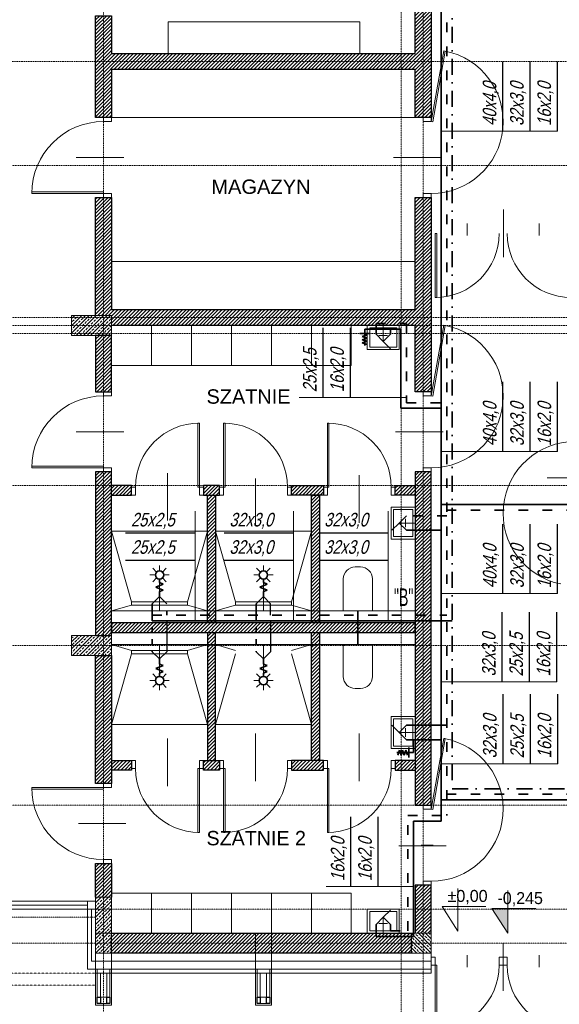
# Model space of a CAD drawing. Header units: millimetres. Extents: x 49908 to 79848, y -11883 to -3092.
# Tile 7 of 222: x 52585 to 53261, y -6676 to -5444. Entities that reach past the tile are written whole.
import ezdxf
from ezdxf.enums import TextEntityAlignment as Align

# ---------------------------------------------------------------- set-up
doc = ezdxf.new("R2010")
doc.units = ezdxf.units.MM
for name, pattern in [('0.5_0.5', [10, 5, -5]), ('ACAD_ISO03W100', [30, 12, -18]), ('AUSGEZOGEN', [0]), ('DASHDOT', [1, 0.5, -0.25, 0, -0.25]), ('DASHED', [19.05, 12.7, -6.35])]:
    doc.linetypes.add(name, pattern=pattern)
doc.layers.get('0').update_dxf_attribs({"color": 9, "lineweight": 9})
for name, color, linetype, lineweight in [('A opis', 9, 'Continuous', 13), ('A stolarka', 9, 'Continuous', 9), ('A wyp ruchome', 9, 'Continuous', 9), ('A_CIENKA', 9, 'Continuous', 9), ('A_HATCH', 9, 'Continuous', 9), ('A_IZOLACJA', 9, 'ZIGZAG', 9), ('A_KONSTRUKCJA', 9, 'Continuous', 25), ('A_MUROWANE', 9, 'Continuous', 25), ('A_OSIE', 9, 'DASHDOT', 9), ('A_PRZERYW', 9, 'DASHED', 9), ('A_WIDOK', 9, 'Continuous', 9), ('S_Woda', 4, 'Continuous', 35), ('\x9dciany', 9, 'Continuous', 9)]:
    doc.layers.add(name, color=color, linetype=linetype, lineweight=lineweight)
doc.layers.add('A_WYMIAR', color=9, linetype='Continuous', lineweight=5, transparency=0.2)
for name, color, linetype in [('S_CO', 4, 'Continuous'), ('S_Opis', 2, 'Continuous'), ('S_Opis - woda', 2, 'Continuous')]:
    doc.layers.add(name, color=color, linetype=linetype)
doc.styles.add('Arial CE', font='arial.ttf')
doc.styles.add('ROMANS', font='romanpl.shx', dxfattribs={"bigfont": 'romanbigpl.shx'})
doc.linetypes.add('ZIGZAG', pattern='A,0.00254,-5.08,[131,ltypeshp.shx,S=5.08,R=0,X=-5.08,Y=0],-10.16,[131,ltypeshp.shx,S=5.08,R=180,X=5.08,Y=0],-5.08', length=20.32254)
pattern_1 = [(45, (0, -25), (-4.49012806, 4.49012806), []), (45, (4.49, -25), (-4.49012806, 4.49012806), [3.175, -1.5875])]

msp = doc.modelspace()

# ---------------------------------------------------------------- hatches: boundary and pattern name
at = {"lineweight": 5, "ltscale": 0.25}
h = msp.add_hatch(dxfattribs=at)
h.set_pattern_fill('ANSI33', color=256, angle=90, style=0)
h.set_pattern_definition(pattern_1)
h.paths.add_polyline_path([(52700.5, -5839.1), (52650.5, -5839.1), (52650.5, -5814.1), (52700.5, -5814.1)])
h = msp.add_hatch(dxfattribs=at)
h.set_pattern_fill('ANSI33', color=256, angle=90, style=0)
h.set_pattern_definition(pattern_1)
h.paths.add_polyline_path([(52700.5, -6239.1), (52650.5, -6239.1), (52650.5, -6214.1), (52700.5, -6214.1)])
h = msp.add_hatch(dxfattribs=at)
h.set_pattern_fill('ANSI33', color=256, style=0)
h.set_pattern_definition([(45, (52680.4694, -6566.6265), (-4.4901, 4.4901), []), (45, (52684.9595, -6566.6265), (-4.4901, 4.4901), [3.175, -1.5875])])
h.paths.add_polyline_path([(52680.5, -6541.6), (52680.5, -6611.6), (52700.5, -6611.6), (52700.5, -6541.6)])
h = msp.add_hatch(dxfattribs=at)
h.set_pattern_fill('ANSI33', color=256, angle=90, style=0)
h.set_pattern_definition([(135, (53100.4694, -6611.6265), (-4.4901, -4.4901), []), (135, (53100.4694, -6607.1363), (-4.4901, -4.4901), [3.175, -1.5875])])
h.paths.add_polyline_path([(53075.5, -6611.6), (53100.5, -6611.6), (53100.5, -6586.6), (53075.5, -6586.6)])
at = {"layer": 'A_CIENKA', "transparency": 33554687}
h = msp.add_hatch(color=256, dxfattribs=at)
h.dxf.hatch_style = 1
h.paths.add_polyline_path([(53196.4, -6555.8), (53176.4, -6555.8), (53196.4, -6586.6)])
at = {"layer": 'A_HATCH', "transparency": 33554687}
h = msp.add_hatch(dxfattribs=at)
h.set_pattern_fill('ANSI31', color=256, angle=-2e-14)
h.paths.add_polyline_path([(53100.5, -6009.7), (53080.5, -6009.7), (53080.5, -6426.6), (53100.5, -6426.6)])
h.paths.add_polyline_path([(53100.5, -5426.6), (53080.5, -5426.6), (53080.5, -5486.6), (52700.5, -5486.6), (52700.5, -5439.1), (52680.5, -5439.1), (52680.5, -5566.6), (52700.5, -5566.6), (52700.5, -5506.6), (53080.5, -5506.6), (53080.5, -5566.6), (53100.5, -5566.6)])
h.paths.add_polyline_path([(53100.5, -4926.6), (53043, -4926.6), (53043, -4946.6), (53080.5, -4946.6), (53080.5, -5326.6), (53100.5, -5326.6)])
h.paths.add_polyline_path([(52943, -4926.6), (52838, -4926.6), (52838, -4946.6), (52943, -4946.6)])
h.paths.add_polyline_path([(53695.5, -5826.6), (53555.5, -5826.6), (53555.5, -5846.6), (53670.5, -5846.6), (53670.5, -6026.6), (53690.5, -6026.6), (53690.5, -5846.6), (53695.5, -5846.6)])
h.paths.add_polyline_path([(53690.5, -6026.6), (53670.5, -6026.6), (53670.5, -6126.6), (53690.5, -6126.6)])
h.paths.add_polyline_path([(53690.5, -6126.6), (53670.5, -6126.6), (53670.5, -6181.6), (53690.5, -6181.6)])
h.paths.add_polyline_path([(53940.5, -5826.6), (53790.5, -5826.6), (53790.5, -5846.6), (53940.5, -5846.6)])
h.paths.add_polyline_path([(53940.5, -5826.6), (53940.5, -5846.6)], flags=17)
h.paths.add_polyline_path([(53790.5, -5826.6), (53785.5, -5826.6), (53785.5, -5846.6), (53790.5, -5846.6)])
h.paths.add_polyline_path([(53325.5, -5826.6), (53325.5, -5846.6), (53465.5, -5846.6), (53465.5, -5826.6)])
h.paths.add_polyline_path([(53300.5, -5851.6), (53280.5, -5851.6), (53280.5, -5966.6), (53290.5, -5966.6), (53300.5, -5966.6)])
h.paths.add_polyline_path([(53300.5, -5439.1), (53280.5, -5439.1), (53280.5, -5813.6), (53300.5, -5813.6)])
h.paths.add_polyline_path([(53280.5, -5014.1), (53300.5, -5014.1), (53300.5, -4926.6), (53280.5, -4926.6)])
h.paths.add_polyline_path([(53300.5, -5039.1), (53280.5, -5039.1), (53280.5, -5414.1), (53300.5, -5414.1)])
h.paths.add_polyline_path([(52700.5, -5839.1), (52680.5, -5839.1), (52680.5, -5909.7), (52700.5, -5909.7)])
h.paths.add_polyline_path([(52700.5, -5814.1), (52700.5, -5826.6), (53080.5, -5826.6), (53080.5, -5909.7), (53100.5, -5909.7), (53100.5, -5666.6), (53080.5, -5666.6), (53080.5, -5806.6), (52700.5, -5806.6), (52700.5, -5666.6), (52680.5, -5666.6), (52680.5, -5814.1)])
h.paths.add_polyline_path([(52680.5, -5014.1), (52700.5, -5014.1), (52700.5, -4946.6), (52738, -4946.6), (52738, -4926.6), (52680.5, -4926.6)])
h.paths.add_polyline_path([(52700.5, -5039.1), (52680.5, -5039.1), (52680.5, -5314.1), (52700.5, -5314.1)])
h = msp.add_hatch(dxfattribs=at)
h.set_pattern_fill('ANSI31', color=256, angle=-2e-14)
h.paths.add_polyline_path([(53465.5, -5846.6), (53450.5, -5846.6), (53450.5, -6126.6), (53300.5, -6126.6), (53300.5, -6138.6), (53490.5, -6138.6), (53490.5, -6126.6), (53465.5, -6126.6)])
h.paths.add_polyline_path([(53490.5, -6314.6), (53300.5, -6314.6), (53300.5, -6326.6), (53490.5, -6326.6)])
h.paths.add_polyline_path([(53490.5, -6138.6), (53480.5, -6138.6), (53480.5, -6226.6), (53490.5, -6226.6)])
h.paths.add_polyline_path([(53670.5, -6126.6), (53580.5, -6126.6), (53580.5, -6138.6), (53670.5, -6138.6)])
h.paths.add_polyline_path([(53545.5, -6438.6), (53555.5, -6438.6), (53565.5, -6438.6), (53565.5, -6426.6), (53533.5, -6426.6), (53533.5, -6586.6), (53545.5, -6586.6)])
h.paths.add_polyline_path([(53433.5, -6426.6), (53425.5, -6426.6), (53425.5, -6586.6), (53431.5, -6586.6), (53431.5, -6438.6), (53433.5, -6438.6)])
h.paths.add_polyline_path([(54000.5, -6426.6), (53785.5, -6426.6), (53785.5, -6438.6), (54000.5, -6438.6)])
h.paths.add_polyline_path([(52725.5, -6370.6), (52700.5, -6370.6), (52700.5, -6382.6), (52725.5, -6382.6)])
h.paths.add_polyline_path([(52835.5, -6370.6), (52830.5, -6370.6), (52820.5, -6370.6), (52815.5, -6370.6), (52815.5, -6382.6), (52835.5, -6382.6)])
h.paths.add_polyline_path([(52965.5, -6370.6), (52925.5, -6370.6), (52925.5, -6382.6), (52965.5, -6382.6)])
h.paths.add_polyline_path([(53080.5, -6370.6), (53055.5, -6370.6), (53055.5, -6382.6), (53080.5, -6382.6)])
h.paths.add_polyline_path([(52960.5, -6225.6), (52950.5, -6225.6), (52950.5, -6370.6), (52960.5, -6370.6)])
h.paths.add_polyline_path([(53080.5, -6198.6), (52700.5, -6198.6), (52700.5, -6210.6), (53080.5, -6210.6)])
h.paths.add_polyline_path([(52960.5, -6210.6), (52950.5, -6210.6), (52950.5, -6225.6), (52960.5, -6225.6)])
h.paths.add_polyline_path([(52960.5, -6183.6), (52950.5, -6183.6), (52950.5, -6198.6), (52960.5, -6198.6)])
h.paths.add_polyline_path([(52960.5, -6038.6), (52950.5, -6038.6), (52950.5, -6183.6), (52960.5, -6183.6)])
h.paths.add_polyline_path([(52965.5, -6026.6), (52925.5, -6026.6), (52925.5, -6038.6), (52965.5, -6038.6)])
h.paths.add_polyline_path([(53080.5, -6026.6), (53055.5, -6026.6), (53055.5, -6038.6), (53080.5, -6038.6)])
h.paths.add_polyline_path([(52835.5, -6026.6), (52815.5, -6026.6), (52815.5, -6038.6), (52820.5, -6038.6), (52830.5, -6038.6), (52835.5, -6038.6)])
h.paths.add_polyline_path([(52725.5, -6026.6), (52700.5, -6026.6), (52700.5, -6038.6), (52725.5, -6038.6)])
h.paths.add_polyline_path([(52830.5, -6038.6), (52820.5, -6038.6), (52820.5, -6183.6), (52830.5, -6183.6), (52830.5, -6183.6)])
h.paths.add_polyline_path([(52830.5, -6183.6), (52820.5, -6183.6), (52820.5, -6198.6), (52830.5, -6198.6)])
h.paths.add_polyline_path([(52830.5, -6210.6), (52820.5, -6210.6), (52820.5, -6370.6), (52830.5, -6370.6)])
h = msp.add_hatch(dxfattribs=at)
h.set_pattern_fill('ANSI31', color=256, angle=-2e-14)
h.paths.add_polyline_path([(52700.5, -6009.7), (52680.5, -6009.7), (52680.5, -6214.1), (52700.5, -6214.1)])
h = msp.add_hatch(dxfattribs=at)
h.set_pattern_fill('ANSI31', color=256, angle=-2e-14)
h.paths.add_polyline_path([(52700.5, -6239.1), (52680.5, -6239.1), (52680.5, -6399.5), (52700.5, -6399.5)])
h = msp.add_hatch(dxfattribs=at)
h.set_pattern_fill('ANSI31', color=256, angle=-2e-14)
h.paths.add_polyline_path([(53100.5, -6526.6), (53080.5, -6526.6), (53080.5, -6586.6), (53100.5, -6586.6)])
h.paths.add_polyline_path([(53300.5, -6239.1), (53280.5, -6239.1), (53280.5, -6586.6), (53300.5, -6586.6)])
h.paths.add_polyline_path([(53690.5, -6271.6), (53680.5, -6271.6), (53670.5, -6271.6), (53670.5, -6586.6), (53690.5, -6586.6)])
h = msp.add_hatch(dxfattribs=at)
h.set_pattern_fill('ANSI31', color=256, angle=-2e-14)
h.paths.add_polyline_path([(52700.5, -6499.5), (52680.5, -6499.5), (52680.5, -6541.6), (52700.5, -6541.6)])
h = msp.add_hatch(dxfattribs=at)
h.set_pattern_fill('ANSI31', color=256, angle=-2e-14)
h.paths.add_polyline_path([(53075.5, -6586.6), (52700.5, -6586.6), (52700.5, -6611.6), (53075.5, -6611.6)])

# ---------------------------------------------------------------- linework, layer by layer
msp.add_line((53105.5, -6626.6), (53107.5, -6626.6))
for points in [[(52700.5, -5839.1), (52650.5, -5839.1), (52650.5, -5814.1), (52700.5, -5814.1)], [(52700.5, -6239.1), (52650.5, -6239.1), (52650.5, -6214.1), (52700.5, -6214.1)], [(52680.5, -6541.6), (52680.5, -6611.6), (52700.5, -6611.6), (52700.5, -6541.6)], [(53075.5, -6611.6), (53100.5, -6611.6), (53100.5, -6586.6), (53075.5, -6586.6)]]:
    msp.add_lwpolyline(points, close=True)
at = {"ltscale": 0.5}
msp.add_lwpolyline([(53100.5, -6636.6), (53100.5, -6611.6)], dxfattribs=at)
at = {"layer": 'A opis', "ltscale": 0.5}
for p, q in [((52656.2, -5616.6), (52715.7, -5616.6)), ((53053.2, -5616.6), (53112.7, -5616.6)), ((53191.1, -5741), (53191.1, -5681.5)), ((52656.3, -5959.7), (52715.8, -5959.7)), ((53055.9, -5959.7), (53115.4, -5959.7)), ((52770.5, -6070.6), (52770.5, -6011.1)), ((52880.5, -6077.5), (52880.5, -6018)), ((53010.5, -6073.2), (53010.5, -6013.7)), ((53245.7, -6017.1), (53305.2, -6017.1)), ((52880.5, -6396.4), (52880.5, -6336.9)), ((53010.5, -6396.4), (53010.5, -6336.9)), ((52770.5, -6402.5), (52770.5, -6343)), ((52659, -6449.5), (52718.5, -6449.5)), ((53059.9, -6477.5), (53119.4, -6477.5)), ((53190.5, -6658.6), (53190.5, -6599.1))]:
    msp.add_line(p, q, dxfattribs=at)
at = {"layer": 'A stolarka', "linetype": 'AUSGEZOGEN', "lineweight": 0}
for p, q in [((52688, -5616.6), (52703, -5616.6)), ((53103, -5616.6), (53088, -5616.6)), ((52688, -5959.7), (52703, -5959.7)), ((53103, -5959.7), (53088, -5959.7)), ((52770.5, -6026.1), (52770.5, -6041.1)), ((52880.5, -6026.1), (52880.5, -6041.1)), ((53010.5, -6026.1), (53010.5, -6041.1)), ((52770.5, -6383.1), (52770.5, -6368.1)), ((52880.5, -6383.1), (52880.5, -6368.1)), ((53010.5, -6383.1), (53010.5, -6368.1)), ((52688, -6449.5), (52703, -6449.5)), ((53103, -6476.6), (53088, -6476.6)), ((53145.5, -6629.1), (53145.5, -6614.1)), ((53235.5, -6629.1), (53235.5, -6614.1))]:
    msp.add_line(p, q, dxfattribs=at)
at = {"layer": 'A stolarka'}
for p, q in [((53145.5, -5714), (53145.5, -5699)), ((53235.5, -5714), (53235.5, -5699))]:
    msp.add_line(p, q, dxfattribs=at)
at = {"layer": 'A stolarka', "linetype": 'AUSGEZOGEN', "lineweight": 0}
for points in [[(53100.5, -5571.6), (53102.4, -5572), (53118.1, -5483.3), (53116.1, -5483)], [(52700.5, -5571.6), (52700.5, -5566.6), (52690.5, -5566.6), (52690.5, -5571.6)], [(53090.5, -5566.6), (53090.5, -5571.6), (53100.5, -5571.6), (53100.5, -5566.6)], [(52690.5, -5661.6), (52690.5, -5659.6), (52600.5, -5659.6), (52600.5, -5661.6)], [(52700.5, -5666.6), (52700.5, -5661.6), (52690.5, -5661.6), (52690.5, -5666.6)], [(53090.5, -5661.6), (53090.5, -5666.6), (53100.5, -5666.6), (53100.5, -5661.6)], [(53100.5, -5914.7), (53102.4, -5915.1), (53118.1, -5826.5), (53116.1, -5826.1)], [(52700.5, -5914.7), (52700.5, -5909.7), (52690.5, -5909.7), (52690.5, -5914.7)], [(53090.5, -5909.7), (53090.5, -5914.7), (53100.5, -5914.7), (53100.5, -5909.7)], [(52810.5, -6028.6), (52808.5, -6028.6), (52808.5, -5948.6), (52810.5, -5948.6)], [(52840.5, -6028.6), (52842.5, -6028.6), (52842.5, -5948.6), (52840.5, -5948.6)], [(52970.5, -6028.6), (52972.5, -6028.6), (52972.5, -5948.6), (52970.5, -5948.6)], [(52690.5, -6004.7), (52690.5, -6002.7), (52600.5, -6002.7), (52600.5, -6004.7)], [(52700.5, -6009.7), (52700.5, -6004.7), (52690.5, -6004.7), (52690.5, -6009.7)], [(53090.5, -6004.7), (53090.5, -6009.7), (53100.5, -6009.7), (53100.5, -6004.7)], [(52730.5, -6038.6), (52725.5, -6038.6), (52725.5, -6028.6), (52730.5, -6028.6)], [(52815.5, -6038.6), (52810.5, -6038.6), (52810.5, -6028.6), (52815.5, -6028.6)], [(52835.5, -6038.6), (52840.5, -6038.6), (52840.5, -6028.6), (52835.5, -6028.6)], [(52920.5, -6038.6), (52925.5, -6038.6), (52925.5, -6028.6), (52920.5, -6028.6)], [(52965.5, -6038.6), (52970.5, -6038.6), (52970.5, -6028.6), (52965.5, -6028.6)], [(53050.5, -6038.6), (53055.5, -6038.6), (53055.5, -6028.6), (53050.5, -6028.6)], [(53100.5, -6431.6), (53102.4, -6432), (53118.1, -6343.3), (53116.1, -6343)], [(52730.5, -6370.6), (52725.5, -6370.6), (52725.5, -6380.6), (52730.5, -6380.6)], [(52815.5, -6370.6), (52810.5, -6370.6), (52810.5, -6380.6), (52815.5, -6380.6)], [(52835.5, -6370.6), (52840.5, -6370.6), (52840.5, -6380.6), (52835.5, -6380.6)], [(52920.5, -6370.6), (52925.5, -6370.6), (52925.5, -6380.6), (52920.5, -6380.6)], [(52965.5, -6370.6), (52970.5, -6370.6), (52970.5, -6380.6), (52965.5, -6380.6)], [(53050.5, -6370.6), (53055.5, -6370.6), (53055.5, -6380.6), (53050.5, -6380.6)], [(52810.5, -6380.6), (52808.5, -6380.6), (52808.5, -6460.6), (52810.5, -6460.6)], [(52840.5, -6380.6), (52842.5, -6380.6), (52842.5, -6460.6), (52840.5, -6460.6)], [(52970.5, -6380.6), (52972.5, -6380.6), (52972.5, -6460.6), (52970.5, -6460.6)], [(52700.5, -6399.5), (52700.5, -6404.5), (52690.5, -6404.5), (52690.5, -6399.5)], [(52690.5, -6404.5), (52690.5, -6406.5), (52600.5, -6406.5), (52600.5, -6404.5)], [(53090.5, -6426.6), (53090.5, -6431.6), (53100.5, -6431.6), (53100.5, -6426.6)], [(52700.5, -6494.5), (52700.5, -6499.5), (52690.5, -6499.5), (52690.5, -6494.5)], [(53090.5, -6521.6), (53090.5, -6526.6), (53100.5, -6526.6), (53100.5, -6521.6)], [(53100.5, -6616.6), (53105.5, -6616.6), (53105.5, -6626.6), (53100.5, -6626.6)], [(53185.5, -6616.6), (53190.5, -6616.6), (53190.5, -6626.6), (53185.5, -6626.6)], [(53195.5, -6616.6), (53190.5, -6616.6), (53190.5, -6626.6), (53195.5, -6626.6)], [(53105.5, -6626.6), (53107.5, -6626.6), (53107.5, -6706.6), (53105.5, -6706.6)]]:
    msp.add_lwpolyline(points, close=True, dxfattribs=at)
at = {"layer": 'A stolarka'}
for points in [[(52500.5, -6546.6), (52680.5, -6546.6)], [(52680.5, -6556.6), (52680.5, -6546.6), (52670.5, -6546.6), (52670.5, -6556.6), (52680.5, -6556.6)], [(52700.5, -6546.6), (52700.9, -6546.6)], [(52500.5, -6556.6), (52680.5, -6556.6)], [(52510.5, -6551.6), (52670.5, -6551.6)], [(52700.5, -6556.6), (52700.9, -6556.6)]]:
    msp.add_lwpolyline(points, dxfattribs=at)
at = {"layer": 'A stolarka', "linetype": 'AUSGEZOGEN', "lineweight": 0}
for centre, radius, start, end in [((53100.5, -5571.6), 90, 270, 78.7267), ((52690.5, -5661.6), 90, 90, 180), ((53100.5, -5914.7), 90, 270, 78.7267), ((52690.5, -6004.7), 90, 90, 180), ((52810.5, -6028.6), 80, 90, 180), ((52840.5, -6028.6), 80, 0, 90), ((52970.5, -6028.6), 80, 0, 90), ((53280.5, -6061.6), 90, 90, 258.7267), ((53100.5, -6431.6), 90, 270, 80), ((52810.5, -6380.6), 80, 180, 270), ((52840.5, -6380.6), 80, 270, 0), ((52970.5, -6380.6), 80, 270, 0), ((52690.5, -6404.5), 90, 180, 270), ((53105.5, -6626.6), 80, 270, 0), ((53275.5, -6626.6), 80, 180, 270)]:
    msp.add_arc(centre, radius, start, end, dxfattribs=at)
at = {"layer": 'A wyp ruchome'}
for p, q in [((52700.5, -5566.6), (53080.5, -5566.6)), ((52700.5, -5746.6), (53080.5, -5746.6)), ((52750.5, -5876.6), (52750.5, -5826.6)), ((52800.5, -5876.6), (52800.5, -5826.6)), ((52850.5, -5876.6), (52850.5, -5826.6)), ((52900.5, -5876.6), (52900.5, -5826.6)), ((52950.5, -5876.6), (52950.5, -5826.6)), ((53000.5, -5876.6), (53000.5, -5826.6)), ((52700.5, -5876.6), (53000.5, -5876.6)), ((52700.5, -6536.6), (53000.5, -6536.6)), ((52750.5, -6536.6), (52750.5, -6586.6)), ((52800.5, -6536.6), (52800.5, -6586.6)), ((52850.5, -6536.6), (52850.5, -6586.6)), ((52900.5, -6536.6), (52900.5, -6586.6)), ((52950.5, -6536.6), (52950.5, -6586.6)), ((53000.5, -6536.6), (53000.5, -6586.6))]:
    msp.add_line(p, q, dxfattribs=at)
for points in [[(52771.3, -5446.6), (53011.3, -5446.6), (53011.3, -5486.6)], [(52771.3, -5486.6), (52771.3, -5446.6)], [(52725.5, -6172), (52700.5, -6083.6)], [(52820.5, -6083.6), (52700.5, -6083.6)], [(52820.5, -6083.6), (52795.5, -6172)], [(52855.5, -6172), (52830.5, -6083.6)], [(52950.5, -6083.6), (52830.5, -6083.6)], [(52950.5, -6083.6), (52925.5, -6172)], [(52725.5, -6176.3), (52700.5, -6183.6)], [(52795.5, -6176.3), (52820.5, -6183.6)], [(52855.5, -6176.3), (52830.5, -6183.6)], [(52925.5, -6176.3), (52950.5, -6183.6)], [(53080.5, -6198.6), (53080.5, -6183.6), (52700.5, -6183.6), (52700.5, -6198.6)], [(53080.5, -6210.6), (53080.5, -6225.6), (52700.5, -6225.6), (52700.5, -6210.6)], [(52725.5, -6233), (52700.5, -6225.6)], [(52795.5, -6233), (52820.5, -6225.6)], [(52855.5, -6233), (52830.5, -6225.6)], [(52925.5, -6233), (52950.5, -6225.6)], [(52725.5, -6237.2), (52700.5, -6325.6)], [(52820.5, -6325.6), (52795.5, -6237.2)], [(52855.5, -6237.2), (52830.5, -6325.6)], [(52950.5, -6325.6), (52925.5, -6237.2)], [(52820.5, -6325.6), (52700.5, -6325.6)], [(52950.5, -6325.6), (52830.5, -6325.6)]]:
    msp.add_lwpolyline(points, dxfattribs=at)
for points in [[(53020.5, -5856.6), (53060.5, -5856.6), (53060.5, -5826.6), (53020.5, -5826.6)], [(53023.5, -5853.6), (53057.5, -5853.6), (53057.5, -5829.6), (53023.5, -5829.6)], [(53050.5, -6053.6), (53050.5, -6093.6), (53080.5, -6093.6), (53080.5, -6053.6)], [(53053.5, -6056.6), (53053.5, -6090.6), (53077.5, -6090.6), (53077.5, -6056.6)], [(52725.5, -6176.3), (52795.5, -6176.3), (52795.5, -6172), (52725.5, -6172)], [(52855.5, -6176.3), (52925.5, -6176.3), (52925.5, -6172), (52855.5, -6172)], [(52725.5, -6233), (52795.5, -6233), (52795.5, -6237.2), (52725.5, -6237.2)], [(53050.5, -6355.6), (53050.5, -6315.6), (53080.5, -6315.6), (53080.5, -6355.6)], [(53053.5, -6352.6), (53053.5, -6318.6), (53077.5, -6318.6), (53077.5, -6352.6)], [(53020.5, -6556.6), (53060.5, -6556.6), (53060.5, -6586.6), (53020.5, -6586.6)], [(53023.5, -6559.6), (53057.5, -6559.6), (53057.5, -6583.6), (53023.5, -6583.6)]]:
    msp.add_lwpolyline(points, close=True, dxfattribs=at)
at = {"layer": 'A wyp ruchome', "color": 8, "linetype": 'AUSGEZOGEN', "lineweight": 0}
for points in [[(53040.5, -5826.6), (53040.5, -5846.6)], [(53035.1, -5838.9), (53045.9, -5838.9)], [(53068.2, -6068.2), (53068.2, -6079)], [(53080.5, -6073.6), (53060.5, -6073.6)], [(53080.5, -6335.6), (53060.5, -6335.6)], [(53068.2, -6330.2), (53068.2, -6341)], [(53035.1, -6574.3), (53045.9, -6574.3)], [(53040.5, -6586.6), (53040.5, -6566.6)]]:
    msp.add_lwpolyline(points, dxfattribs=at)
at = {"layer": 'A wyp ruchome', "linetype": 'AUSGEZOGEN', "lineweight": 0}
for points in [[(52756.9, -6135.1), (52752, -6130.2)], [(52760.5, -6133.6), (52760.5, -6126.6)], [(52768.9, -6130.1), (52764, -6135.1)], [(52886.9, -6135.1), (52881.9, -6130.2)], [(52890.5, -6133.6), (52890.5, -6126.6)], [(52898.9, -6130.1), (52894, -6135.1)], [(52748.5, -6138.6), (52755.5, -6138.6)], [(52756.9, -6142.2), (52752, -6147.1)], [(52760.5, -6183.6), (52760.5, -6143.6)], [(52769, -6147.1), (52764, -6142.1)], [(52765.5, -6138.6), (52772.5, -6138.6)], [(52878.5, -6138.6), (52885.5, -6138.6)], [(52886.9, -6142.2), (52882, -6147.1)], [(52890.5, -6183.6), (52890.5, -6143.6)], [(52899, -6147.1), (52894, -6142.1)], [(52895.5, -6138.6), (52902.5, -6138.6)], [(52760.5, -6225.6), (52760.5, -6265.6)], [(52890.5, -6225.6), (52890.5, -6265.6)], [(52756.9, -6267.1), (52752, -6262.1)], [(52769, -6262.2), (52764, -6267.1)], [(52886.9, -6267.1), (52882, -6262.1)], [(52899, -6262.2), (52894, -6267.1)], [(52748.5, -6270.6), (52755.5, -6270.6)], [(52756.9, -6274.2), (52752, -6279.1)], [(52760.5, -6275.6), (52760.5, -6282.6)], [(52768.9, -6279.2), (52764, -6274.2)], [(52765.5, -6270.6), (52772.5, -6270.6)], [(52878.5, -6270.6), (52885.5, -6270.6)], [(52886.9, -6274.2), (52881.9, -6279.1)], [(52890.5, -6275.6), (52890.5, -6282.6)], [(52898.9, -6279.2), (52894, -6274.2)], [(52895.5, -6270.6), (52902.5, -6270.6)]]:
    msp.add_lwpolyline(points, dxfattribs=at)
at = {"layer": 'A wyp ruchome'}
for points in [[(52990.5, -6183.6), (52990.5, -6143.6, -0.414214), (53005.5, -6128.6), (53012, -6128.6, -0.414205), (53027, -6143.6), (53027, -6183.6), (52990.5, -6183.6)], [(52990.5, -6225.6), (52990.5, -6265.6, 0.414214), (53005.5, -6280.6), (53012, -6280.6, 0.414205), (53027, -6265.6), (53027, -6225.6), (52990.5, -6225.6)]]:
    msp.add_lwpolyline(points, format="xyb", dxfattribs=at)
at = {"layer": 'A wyp ruchome', "linetype": 'AUSGEZOGEN', "lineweight": 0}
for centre in [(52760.5, -6138.6), (52890.5, -6138.6), (52760.5, -6270.6), (52890.5, -6270.6)]:
    msp.add_circle(centre, 5, dxfattribs=at)
at = {"layer": 'A_CIENKA'}
for p, q in [((53134, -6530.5), (53134, -6583.9)), ((52700.5, -6586.6), (52700.5, -6541.6)), ((53134, -6553.1), (53114, -6553.1)), ((53114, -6553.1), (53134, -6583.9)), ((53134, -6553.1), (53168.9, -6553.1)), ((52686.5, -6666.6), (52686.5, -6636.6)), ((52694.5, -6666.6), (52694.5, -6636.6)), ((52886.5, -6666.6), (52886.5, -6636.6)), ((52894.5, -6666.6), (52894.5, -6636.6)), ((52694.5, -6666.6), (52686.5, -6666.6)), ((52894.5, -6666.6), (52886.5, -6666.6))]:
    msp.add_line(p, q, dxfattribs=at)
msp.add_lwpolyline([(53105.5, -5711.5), (53107.5, -5711.5), (53107.5, -5791.5), (53105.5, -5791.5)], close=True, dxfattribs=at)
for points in [[(53196.4, -6533.2), (53196.4, -6586.6), (53176.4, -6555.8), (53196.4, -6555.8), (53231.3, -6555.8)], [(53100.5, -6631.6), (52680.5, -6631.6)]]:
    msp.add_lwpolyline(points, dxfattribs=at)
for centre, start, end in [((53105.5, -5711.5), 270, 360), ((53275.5, -5711.5), 180, 270)]:
    msp.add_arc(centre, 80, start, end, dxfattribs=at)
at = {"layer": 'A_IZOLACJA', "ltscale": 0.01}
msp.add_lwpolyline([(52680.5, -6621.6), (52675.5, -6621.6), (52675.5, -6556.6)], dxfattribs=at)
at = {"layer": 'A_IZOLACJA', "ltscale": 0.015}
msp.add_lwpolyline([(53100.5, -6621.6), (52680.5, -6621.6)], dxfattribs=at)
at = {"layer": 'A_KONSTRUKCJA'}
msp.add_line((52680.5, -5909.7), (52700.5, -5909.7), dxfattribs=at)
for points in [[(52686.5, -6666.6), (52686.5, -6674.6), (52682.5, -6674.6), (52682.5, -6666.6)], [(52698.5, -6666.6), (52698.5, -6674.6), (52694.5, -6674.6), (52694.5, -6666.6)], [(52886.5, -6666.6), (52886.5, -6674.6), (52882.5, -6674.6), (52882.5, -6666.6)], [(52898.5, -6666.6), (52898.5, -6674.6), (52894.5, -6674.6), (52894.5, -6666.6)]]:
    msp.add_lwpolyline(points, close=True, dxfattribs=at)
at = {"layer": 'A_MUROWANE'}
for points in [[(52700.5, -5439.1), (52700.5, -5486.6), (53080.5, -5486.6), (53080.5, -5426.6), (53100.5, -5426.6), (53100.5, -5566.6), (53080.5, -5566.6), (53080.5, -5506.6), (52700.5, -5506.6), (52700.5, -5566.6), (52680.5, -5566.6), (52680.5, -5439.1)], [(52680.5, -5909.7), (52700.5, -5909.7), (52700.5, -5839.1), (52680.5, -5839.1)], [(52680.5, -6214.1), (52700.5, -6214.1), (52700.5, -6009.7), (52680.5, -6009.7)], [(53080.5, -6009.7), (53080.5, -6426.6), (53100.5, -6426.6), (53100.5, -6009.7)], [(52815.5, -6026.6), (52815.5, -6038.6), (52820.5, -6038.6), (52830.5, -6038.6), (52835.5, -6038.6), (52835.5, -6026.6)], [(52820.5, -6038.6), (52830.5, -6038.6), (52830.5, -6198.6), (52820.5, -6198.6)], [(52950.5, -6038.6), (52960.5, -6038.6), (52960.5, -6198.6), (52950.5, -6198.6)], [(52700.5, -6210.6), (53080.5, -6210.6), (53080.5, -6198.6), (52700.5, -6198.6)], [(52700.5, -6239.1), (52700.5, -6399.5), (52680.5, -6399.5), (52680.5, -6239.1)], [(52815.5, -6382.6), (52815.5, -6370.6), (52820.5, -6370.6), (52830.5, -6370.6), (52835.5, -6370.6), (52835.5, -6382.6)], [(52700.5, -6586.6), (53075.5, -6586.6), (53075.5, -6611.6), (52700.5, -6611.6)]]:
    msp.add_lwpolyline(points, close=True, dxfattribs=at)
for points in [[(52680.5, -5814.1), (52680.5, -5666.6), (52700.5, -5666.6), (52700.5, -5806.6), (53080.5, -5806.6), (53080.5, -5666.6), (53100.5, -5666.6), (53100.5, -5909.7), (53080.5, -5909.7), (53080.5, -5826.6), (52700.5, -5826.6)], [(52700.5, -6038.6), (52725.5, -6038.6), (52725.5, -6026.6), (52700.5, -6026.6)], [(52965.5, -6038.6), (52925.5, -6038.6), (52925.5, -6026.6), (52965.5, -6026.6), (52965.5, -6038.6), (52960.5, -6038.6)], [(53080.5, -6038.6), (53055.5, -6038.6), (53055.5, -6026.6), (53080.5, -6026.6)], [(52820.5, -6210.6), (52820.5, -6370.6), (52830.5, -6370.6), (52830.5, -6210.6)], [(52950.5, -6370.6), (52950.5, -6210.6), (52960.5, -6210.6), (52960.5, -6370.6)], [(52700.5, -6370.6), (52725.5, -6370.6), (52725.5, -6382.6), (52700.5, -6382.6)], [(52965.5, -6370.6), (52925.5, -6370.6), (52925.5, -6382.6), (52965.5, -6382.6), (52965.5, -6370.6), (52960.5, -6370.6), (52960.5, -6370.6)], [(53080.5, -6370.6), (53055.5, -6370.6), (53055.5, -6382.6), (53080.5, -6382.6)], [(52680.5, -6541.6), (52680.5, -6499.5), (52700.5, -6499.5), (52700.5, -6541.6)], [(53100.5, -6586.6), (53100.5, -6526.6), (53080.5, -6526.6), (53080.5, -6586.6)]]:
    msp.add_lwpolyline(points, dxfattribs=at)
at = {"layer": 'A_OSIE', "ltscale": 0.3, "transparency": 33554559}
for p, q in [((52690.5, -7140.1), (52690.5, -3903)), ((53063, -3903), (53063, -7140.1)), ((53090.5, -7140.1), (53090.5, -3903)), ((51440.8, -5496.6), (54341.8, -5496.6)), ((54341.8, -5626.6), (51440.8, -5626.6)), ((54341.8, -5816.6), (51440.8, -5816.6)), ((54344.5, -5826.6), (51440.8, -5826.6)), ((54341.8, -5836.6), (51440.8, -5836.6)), ((54341.8, -6026.6), (51440.8, -6026.6)), ((54341.8, -6226.6), (51440.8, -6226.6)), ((54341.8, -6426.6), (51440.8, -6426.6)), ((54341.8, -6556.6), (51440.8, -6556.6)), ((51440.8, -6599.1), (54342.2, -6599.1))]:
    msp.add_line(p, q, dxfattribs=at)
at = {"layer": 'A_PRZERYW', "ltscale": 0.01}
msp.add_lwpolyline([(52680.5, -6566.6), (51750.5, -6566.6), (51750.5, -4643.6)], dxfattribs=at)
at = {"layer": 'A_WIDOK', "linetype": '0.5_0.5', "ltscale": 0.02}
for p, q in [((52680.5, -6636.6), (51680.5, -6636.6)), ((52680.5, -6651.6), (51665.5, -6651.6))]:
    msp.add_line(p, q, dxfattribs=at)
at = {"layer": 'A_WYMIAR'}
msp.add_lwpolyline([(52680.5, -6631.6), (52670.5, -6631.6), (52670.5, -6551.6)], dxfattribs=at)
at = {"layer": 'S_CO'}
for p, q in [((52899.5, -6189), (52899.5, -6174.7)), ((52769.5, -6196), (52769.5, -6234.5)), ((52899.5, -6196), (52899.5, -6234.5))]:
    msp.add_line(p, q, dxfattribs=at)
at = {"layer": 'S_Opis - woda'}
for p, q in [((53190.1, -5583.7), (53190.1, -5496.7)), ((53224.3, -5583.7), (53224.3, -5496.7)), ((53258.4, -5583.7), (53258.4, -5496.7)), ((52965.1, -5916.7), (52965.1, -5829.7)), ((52999.3, -5916.7), (52999.3, -5829.7)), ((53190.3, -5984.2), (53190.3, -5897.2)), ((53224.5, -5984.2), (53224.5, -5897.2)), ((53258.6, -5984.2), (53258.6, -5897.2)), ((53190.3, -6161.9), (53190.3, -6074.9)), ((53224.5, -6161.9), (53224.5, -6074.9)), ((53258.6, -6161.9), (53258.6, -6074.9)), ((52718, -6086), (52805, -6086)), ((52841.2, -6086), (52928.2, -6086)), ((52959.7, -6086), (53046.7, -6086)), ((52718, -6120.2), (52805, -6120.2)), ((52841.2, -6120.2), (52928.2, -6120.2)), ((52959.7, -6120.2), (53046.7, -6120.2)), ((53189.2, -6272.2), (53189.2, -6185.2)), ((53223.3, -6272.2), (53223.3, -6185.2)), ((53257.5, -6272.2), (53257.5, -6185.2)), ((53190.4, -6374.6), (53190.4, -6287.6)), ((53224.6, -6374.6), (53224.6, -6287.6)), ((53258.8, -6374.6), (53258.8, -6287.6)), ((52999.9, -6528.2), (52999.9, -6441.2)), ((53034.1, -6528.2), (53034.1, -6441.2))]:
    msp.add_line(p, q, dxfattribs=at)
at = {"layer": 'S_Opis - woda', "linetype": 'Continuous', "lineweight": 0}
for p, q in [((53113.2, -5583.7), (53258.4, -5583.7)), ((52935.2, -5916.7), (53069.6, -5916.7)), ((53113.4, -5984.2), (53258.6, -5984.2)), ((52805, -6058.9), (52805, -6196)), ((52928.2, -6058.9), (52928.2, -6196)), ((53046.7, -6058.9), (53046.7, -6196)), ((53113.4, -6161.9), (53258.6, -6161.9)), ((53112.3, -6272.2), (53257.5, -6272.2)), ((53113.5, -6374.6), (53258.8, -6374.6)), ((52969, -6528.2), (53078.3, -6528.2))]:
    msp.add_line(p, q, dxfattribs=at)
at = {"layer": 'S_Woda', "linetype": 'ACAD_ISO03W100'}
for p, q in [((53119.9, -4577.8), (53119.9, -6439.6)), ((53031.4, -5824), (53069.6, -5824)), ((53069.6, -5824), (53069.6, -5923.1)), ((53069.6, -5923.1), (53119.9, -5923.1)), ((53119.9, -6064.6), (53069.5, -6064.6)), ((52751.4, -6189), (53119.9, -6189)), ((53119.9, -6412.9), (53918, -6412.9)), ((53071.3, -6583.6), (53071.3, -6439.6)), ((53071.3, -6439.6), (53119.9, -6439.6)), ((53049.5, -6575.7), (53049.5, -6583.6)), ((53049.5, -6583.6), (53071.3, -6583.6))]:
    msp.add_line(p, q, dxfattribs=at)
at = {"layer": 'S_Woda', "linetype": 'DASHDOT', "ltscale": 40}
for p, q in [((53126.9, -4570.8), (53126.9, -6405.9)), ((53126.9, -6405.9), (53701.1, -6405.9))]:
    msp.add_line(p, q, dxfattribs=at)
at = {"layer": 'S_Woda', "ltscale": 0.5}
for p, q in [((53112.9, -4584.8), (53112.9, -6446.6)), ((53008.7, -6225.6), (53008.7, -6183.6)), ((52751.4, -6196), (53126.9, -6196)), ((53112.9, -6419.9), (53899.9, -6419.9))]:
    msp.add_line(p, q, dxfattribs=at)
at = {"layer": 'S_Woda'}
for p, q in [((53031.4, -5824), (53031.4, -5837.6)), ((53017.4, -5831), (53062.6, -5831)), ((53017.4, -5836.2), (53017.4, -5831)), ((53062.6, -5831), (53062.6, -5930.1)), ((53040.5, -5846.6), (53031.4, -5837.6)), ((53040.5, -5846.6), (53049.5, -5837.6)), ((53049.5, -5855.7), (53040.5, -5846.6)), ((53062.6, -5930.1), (53112.9, -5930.1)), ((53112.9, -6050.6), (53340.9, -6050.6)), ((53060.5, -6073.6), (53069.5, -6064.6)), ((53051.4, -6082.7), (53060.5, -6073.6)), ((53060.5, -6073.6), (53069.5, -6082.7)), ((52760.5, -6148.1), (52760.5, -6143.8)), ((52890.5, -6148.1), (52890.5, -6143.8)), ((52755.9, -6153.7), (52765, -6149.9)), ((52765, -6157.4), (52755.9, -6153.7)), ((52765, -6149.9), (52760.5, -6148.1)), ((52885.9, -6153.7), (52895, -6149.9)), ((52895, -6157.4), (52885.9, -6153.7)), ((52895, -6149.9), (52890.5, -6148.1)), ((52760.5, -6165.7), (52751.4, -6174.7)), ((52765, -6157.4), (52760.5, -6159.3)), ((52760.5, -6159.3), (52760.5, -6165.7)), ((52760.5, -6165.7), (52769.5, -6174.7)), ((52890.5, -6165.7), (52881.4, -6174.7)), ((52895, -6157.4), (52890.5, -6159.3)), ((52890.5, -6159.3), (52890.5, -6165.7)), ((52890.5, -6165.7), (52899.5, -6174.7)), ((52751.4, -6196), (52751.4, -6174.7)), ((52881.4, -6196), (52881.4, -6174.7)), ((52760.5, -6243.6), (52751.4, -6234.5)), ((52760.5, -6243.6), (52769.5, -6234.5)), ((52890.5, -6243.6), (52881.4, -6234.5)), ((52890.5, -6243.6), (52899.5, -6234.5)), ((52765, -6251.8), (52755.9, -6255.6)), ((52760.5, -6250), (52760.5, -6243.6)), ((52765, -6251.8), (52760.5, -6250)), ((52895, -6251.8), (52885.9, -6255.6)), ((52890.5, -6250), (52890.5, -6243.6)), ((52895, -6251.8), (52890.5, -6250)), ((52755.9, -6255.6), (52765, -6259.3)), ((52765, -6259.3), (52760.5, -6261.2)), ((52760.5, -6261.2), (52760.5, -6265.4)), ((52885.9, -6255.6), (52895, -6259.3)), ((52895, -6259.3), (52890.5, -6261.2)), ((52890.5, -6261.2), (52890.5, -6265.4)), ((53051.4, -6326.6), (53060.5, -6335.6)), ((53060.5, -6335.6), (53069.5, -6326.6)), ((53060.5, -6335.6), (53069.5, -6344.7)), ((53112.9, -6344.7), (53069.5, -6344.7)), ((53078.4, -6360.7), (53078.4, -6344.7)), ((53072.8, -6360.7), (53078.4, -6360.7)), ((53078.3, -6590.6), (53078.3, -6446.6)), ((53078.3, -6446.6), (53112.9, -6446.6)), ((53049.5, -6557.6), (53040.5, -6566.6)), ((53040.5, -6566.6), (53031.4, -6575.7)), ((53040.5, -6566.6), (53049.5, -6575.7)), ((53031.4, -6575.7), (53031.4, -6590.6)), ((53031.4, -6590.6), (53078.3, -6590.6))]:
    msp.add_line(p, q, dxfattribs=at)
at = {"layer": 'S_Woda', "color": 2, "linetype": 'Continuous'}
for p, q in [((53017.4, -5836.5), (53011.1, -5836.5)), ((53017.4, -5836.2), (53017.4, -5851.8)), ((53017.4, -5836.5), (53023.6, -5836.5)), ((53020.5, -5838.4), (53014.2, -5840.4)), ((53020.5, -5842.3), (53014.2, -5840.4)), ((53020.5, -5842.3), (53014.2, -5844.3)), ((53020.5, -5846.3), (53014.2, -5844.3)), ((53020.5, -5846.3), (53014.2, -5848.3)), ((53020.5, -5850.2), (53014.2, -5848.3)), ((53072.8, -6360.7), (53057.3, -6360.7)), ((53058.8, -6363.8), (53060.8, -6357.5)), ((53062.8, -6363.8), (53060.8, -6357.5)), ((53062.8, -6363.8), (53064.7, -6357.5)), ((53066.7, -6363.8), (53064.7, -6357.5)), ((53066.7, -6363.8), (53068.7, -6357.5)), ((53070.7, -6363.8), (53068.7, -6357.5)), ((53072.6, -6360.7), (53072.6, -6354.4)), ((53072.6, -6360.7), (53072.6, -6367))]:
    msp.add_line(p, q, dxfattribs=at)
at = {"layer": 'S_Woda', "ltscale": 2}
for p, q in [((53049.5, -5837.6), (53049.5, -5831)), ((53069.5, -6082.7), (53112.9, -6082.7)), ((53069.5, -6326.6), (53119.9, -6326.6))]:
    msp.add_line(p, q, dxfattribs=at)
at = {"layer": 'S_Woda', "linetype": 'ACAD_ISO03W100', "ltscale": 0.5}
for p, q in [((52769.5, -6189), (52769.5, -6174.7)), ((52751.4, -6189), (52751.4, -6234.5)), ((52881.4, -6189), (52881.4, -6234.5))]:
    msp.add_line(p, q, dxfattribs=at)
at = {"layer": 'S_Woda', "linetype": 'ACAD_ISO03W100'}
msp.add_lwpolyline([(53119.9, -6057.6), (53333.9, -6057.6), (53333.9, -6130.8), (53383.3, -6130.8), (53383.3, -6115.7)], dxfattribs=at)
at = {"layer": 'S_Woda', "ltscale": 10}
for centre in [(52760.5, -6138.6), (52890.5, -6138.6), (52760.5, -6270.6), (52890.5, -6270.6)]:
    msp.add_circle(centre, 5.21, dxfattribs=at)
at = {"layer": '\x9dciany'}
msp.add_line((53100.5, -6636.6), (52680.5, -6636.6), dxfattribs=at)
for points in [[(52835.5, -6038.6), (52815.5, -6038.6)], [(52682.5, -6631.6), (52682.5, -6674.6), (52698.5, -6674.6), (52698.5, -6631.6)], [(52882.5, -6631.6), (52882.5, -6674.6), (52898.5, -6674.6), (52898.5, -6631.6)]]:
    msp.add_lwpolyline(points, dxfattribs=at)
for points in [[(52700.5, -6676.6), (52700.5, -6586.6), (52680.5, -6586.6), (52680.5, -6676.6)], [(52900.5, -6676.6), (52900.5, -6586.6), (52880.5, -6586.6), (52880.5, -6676.6)]]:
    msp.add_lwpolyline(points, close=True, dxfattribs=at)

# ---------------------------------------------------------------- texts
at = {"layer": 'A_CIENKA', "char_height": 15, "attachment_point": 1}
for s, insert in [('%%P0,00', (53121, -6532.5)), ('-0,245', (53183.4, -6535.2))]:
    msp.add_mtext_dynamic_manual_height_columns(s, width=48.771, gutter_width=17.5, heights=[0], dxfattribs=dict(at, insert=insert))
at = {"layer": 'S_Opis', "color": 3, "style": 'ROMANS', "width": 0.6}
msp.add_text('"B"', height=22, dxfattribs=at).set_placement((53066, -6166.4), align=Align.MIDDLE_CENTER)
at = {"layer": 'S_Opis - woda', "style": 'ROMANS', "oblique": 15, "width": 0.8}
for s, p in [('40x4,0', (53173.5, -5577)), ('32x3,0', (53207.7, -5577)), ('16x2,0', (53241.9, -5577)), ('25x2,5', (52948.5, -5909.9)), ('16x2,0', (52982.7, -5909.9)), ('40x4,0', (53173.7, -5977.5)), ('32x3,0', (53207.9, -5977.5)), ('16x2,0', (53242.1, -5977.5)), ('40x4,0', (53173.7, -6155.2)), ('32x3,0', (53207.9, -6155.2)), ('16x2,0', (53242.1, -6155.2)), ('32x3,0', (53172.6, -6265.5)), ('25x2,5', (53206.8, -6265.5)), ('16x2,0', (53241, -6265.5)), ('32x3,0', (53173.8, -6367.9)), ('25x2,5', (53208, -6367.9)), ('16x2,0', (53242.2, -6367.9)), ('16x2,0', (52983.4, -6521.5)), ('16x2,0', (53017.6, -6521.5))]:
    msp.add_text(s, height=17, rotation=90, dxfattribs=at).set_placement(p, align=Align.MIDDLE_LEFT)
for s, p in [('25x2,5', (52724.8, -6069.4)), ('32x3,0', (52847.9, -6069.4)), ('32x3,0', (52966.5, -6069.4)), ('25x2,5', (52724.8, -6103.6)), ('32x3,0', (52847.9, -6103.6)), ('32x3,0', (52966.5, -6103.6))]:
    msp.add_text(s, height=17, dxfattribs=at).set_placement(p, align=Align.MIDDLE_LEFT)
at = {"layer": '\x9dciany', "style": 'Arial CE', "width": 1.000785}
msp.add_text('MAGAZYN', height=18, dxfattribs=at).set_placement((52825.2, -5662), (52949.6, -5662), align=Align.FIT)
at = {"layer": '\x9dciany', "linetype": 'Continuous', "lineweight": 35, "style": 'Arial CE'}
for s, width, p, p2 in [('SZATNIE', 0.991121, (52819.3, -5924.4), (52924.5, -5924.4)), ('SZATNIE 2', 0.978495, (52819.3, -6476.7), (52943.7, -6476.7))]:
    msp.add_text(s, height=18, dxfattribs=dict(at, width=width)).set_placement(p, p2, align=Align.FIT)

doc.saveas('drawing.dxf')
